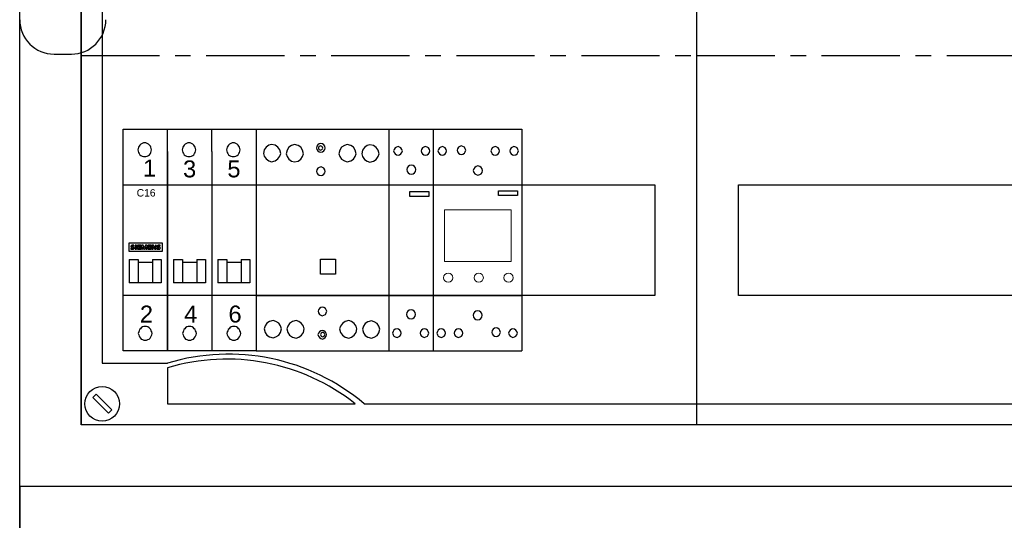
# Model space of a CAD drawing. Header units: millimetres. Extents: x 449515 to 838834, y -400723 to -307130.
# Tile 14 of 38: x 830834 to 834834, y -327268 to -325235. Entities that reach past the tile are written whole.
import ezdxf

# ---------------------------------------------------------------- set-up
doc = ezdxf.new("R2010")
doc.units = ezdxf.units.MM
doc.header["$LTSCALE"] = 25.4
doc.linetypes.add('CENTER', pattern=[2, 1.25, -0.25, 0.25, -0.25])
for name, color, linetype in [('!Siemens drzwi', 7, 'Continuous'), ('R4', 7, 'Continuous'), ('R5', 7, 'Continuous')]:
    doc.layers.add(name, color=color, linetype=linetype)
doc.layers.add('!Siemens Podklad_8GK_sikus', color=250, linetype='Continuous', lineweight=100)
doc.layers.add('_wytyczne_zmiany', color=6, linetype='Continuous', lineweight=13)
doc.styles.get("Standard").update_dxf_attribs({"font": 'arial.ttf'})

# ---------------------------------------------------------------- blocks, each defined once
blk = doc.blocks.new('skala')
for p, q in [((32.791, 130), (32.791, 140)), ((32.791, 140), (32.791, 130))]:
    blk.add_line(p, q)
blk = doc.blocks.new('D_A630_P_W1950-1800_S800-750_G210i')
at = {"layer": '!Siemens drzwi', "color": 0, "linetype": 'ByBlock', "lineweight": -2}
blk.add_line((1.4, 17.55, 4.5), (2.1, 17.55, 4.5), dxfattribs=at)
for centre, start, end in [((1.4, 18.95, 4.5), 180, 270), ((2.1, 18.95, 4.5), 270, 0)]:
    blk.add_arc(centre, 1.4, start, end, dxfattribs=at)
blk = doc.blocks.new('AD_A630_P_W1950-1800_S800-750_G210~1')
at = {"color": 0, "linetype": 'ByBlock', "lineweight": -2}
for p, q in [((0, 0), (0, 1950)), ((25, 1925), (25, 125)), ((775, 125), (25, 125)), ((0, 100), (300, 100)), ((250, 100), (550, 100))]:
    blk.add_line(p, q, dxfattribs=at)
at = {"layer": '!Siemens drzwi', "color": 0, "linetype": 'ByBlock', "lineweight": -2, "xscale": 10, "yscale": 10, "zscale": 10}
blk.add_blockref('D_A630_P_W1950-1800_S800-750_G210i', (0, 100), dxfattribs=at)
blk = doc.blocks.new('*U669')
at = {"color": 0}
for p, q in [((8.5, -25.63), (8.5, -425)), ((0, -300), (0, -150)), ((0, -450), (0, -300)), ((17, -397.5), (17, -352.5)), ((17, -352.5), (233, -352.5)), ((233, -352.5), (233, -397.5)), ((233, -352.5), (233, -397.5)), ((267, -397.5), (267, -352.5)), ((267, -352.5), (483, -352.5)), ((233, -397.5), (17, -397.5)), ((483, -397.5), (267, -397.5)), ((8.5, -425), (35, -425)), ((35, -426.91), (35, -441.5)), ((4.7, -438.99), (6.11, -437.58)), ((11.06, -445.36), (4.7, -438.99)), ((6.11, -437.58), (12.47, -443.94)), ((12.47, -443.94), (11.06, -445.36)), ((35, -441.5), (111.26, -441.5)), ((115, -441.5), (724.37, -441.5)), ((750, -450), (0, -450))]:
    blk.add_line(p, q, dxfattribs=at)
blk.add_circle((8.5, -441.5), 7, dxfattribs=at)
for centre, radius, start in [((59.78, -507.06), 85.72, 49.8903), ((59.2, -507.06), 83.72, 51.5438)]:
    blk.add_arc(centre, radius, start, 106.802, dxfattribs=at)
blk = doc.blocks.new('AD_8GK4853-8KK0~2')
at = {"layer": '!Siemens Podklad_8GK_sikus', "color": 0, "lineweight": -2}
for p, q in [((0, 0), (0, -1800)), ((250, 0), (250, -1800))]:
    blk.add_line(p, q, dxfattribs=at)
at = {"layer": '!Siemens Podklad_8GK_sikus', "color": 4, "linetype": 'CENTER', "lineweight": -2}
blk.add_line((0, -1650), (250, -1650), dxfattribs=at)
blk = doc.blocks.new('*U670')
at = {"layer": '!Siemens Podklad_8GK_sikus', "color": 0, "lineweight": -2}
blk.add_line((0, 0), (0, -1800), dxfattribs=at)
at = {"layer": '!Siemens Podklad_8GK_sikus', "color": 4, "linetype": 'CENTER', "lineweight": -2}
blk.add_line((0, -1650), (500, -1650), dxfattribs=at)
blk = doc.blocks.new('AD_SIEMENS_znaczeki')
at = {"color": 0}
for p, q in [((1755.293, 772.573), (1755.293, 771.993)), ((1757.763, 772.573), (1755.293, 772.573)), ((1755.501, 772.274), (1755.599, 772.234)), ((1755.652, 772.292), (1755.544, 772.343)), ((1755.675, 772.372), (1755.675, 772.422)), ((1755.773, 772.425), (1755.773, 772.143)), ((1755.864, 772.425), (1755.773, 772.425)), ((1755.864, 772.143), (1755.864, 772.425)), ((1755.939, 772.426), (1755.939, 772.141)), ((1756.18, 772.426), (1755.939, 772.426)), ((1756.03, 772.309), (1756.03, 772.379)), ((1756.03, 772.379), (1756.18, 772.379)), ((1756.159, 772.309), (1756.03, 772.309)), ((1756.03, 772.193), (1756.03, 772.266)), ((1756.03, 772.266), (1756.159, 772.266)), ((1756.159, 772.266), (1756.159, 772.309)), ((1756.18, 772.379), (1756.18, 772.426)), ((1756.235, 772.426), (1756.235, 772.141)), ((1756.347, 772.426), (1756.235, 772.426)), ((1756.299, 772.141), (1756.299, 772.321)), ((1756.299, 772.321), (1756.399, 772.141)), ((1756.444, 772.251), (1756.347, 772.426)), ((1756.53, 772.426), (1756.444, 772.251)), ((1756.458, 772.141), (1756.546, 772.321)), ((1756.637, 772.426), (1756.53, 772.426)), ((1756.546, 772.321), (1756.546, 772.141)), ((1756.637, 772.141), (1756.637, 772.426)), ((1756.712, 772.426), (1756.712, 772.141)), ((1756.953, 772.426), (1756.712, 772.426)), ((1756.803, 772.309), (1756.803, 772.379)), ((1756.803, 772.379), (1756.953, 772.379)), ((1756.932, 772.309), (1756.803, 772.309)), ((1756.803, 772.193), (1756.803, 772.266)), ((1756.803, 772.266), (1756.932, 772.266)), ((1756.932, 772.266), (1756.932, 772.309)), ((1756.953, 772.379), (1756.953, 772.426)), ((1757.008, 772.426), (1757.008, 772.141)), ((1757.11, 772.426), (1757.008, 772.426)), ((1757.072, 772.141), (1757.072, 772.326)), ((1757.072, 772.326), (1757.2, 772.141)), ((1757.238, 772.245), (1757.11, 772.426)), ((1757.238, 772.426), (1757.238, 772.245)), ((1757.303, 772.426), (1757.238, 772.426)), ((1757.303, 772.141), (1757.303, 772.426)), ((1757.407, 772.277), (1757.51, 772.227)), ((1757.563, 772.292), (1757.455, 772.343)), ((1757.585, 772.372), (1757.585, 772.422)), ((1757.763, 771.993), (1757.763, 772.573)), ((1755.293, 771.993), (1757.763, 771.993)), ((1755.45, 772.205), (1755.45, 772.149)), ((1755.773, 772.143), (1755.864, 772.143)), ((1755.939, 772.141), (1756.18, 772.141)), ((1756.18, 772.193), (1756.03, 772.193)), ((1756.18, 772.141), (1756.18, 772.193)), ((1756.235, 772.141), (1756.299, 772.141)), ((1756.399, 772.141), (1756.458, 772.141)), ((1756.546, 772.141), (1756.637, 772.141)), ((1756.712, 772.141), (1756.953, 772.141)), ((1756.953, 772.193), (1756.803, 772.193)), ((1756.953, 772.141), (1756.953, 772.193)), ((1757.008, 772.141), (1757.072, 772.141)), ((1757.2, 772.141), (1757.303, 772.141)), ((1757.361, 772.209), (1757.361, 772.149))]:
    blk.add_line(p, q, dxfattribs=at)
for centre, major_axis, start_param, end_param in [((1755.532, 772.346), (0.0852, 0), 2.06576, 3.66098), ((1755.542, 772.351), (-0.0968, 0), 0.519387, 1.135975), ((1755.576, 772.275), (-0.178, 0), -1.570796, -1.075832), ((1755.554, 772.36), (-0.0209, 0), -1.07402, 1.07402), ((1755.581, 772.316), (-0.0775, 0), 4.682533, 5.209165), ((1755.576, 772.023), (-0.465, 0), 4.499109, 4.712389), ((1755.572, 772.047), (0.383, 0), 1.298767, 1.54094), ((1755.609, 772.223), (0.0891, 0), -1.148117, 1.07402), ((1757.443, 772.346), (0.0852, 0), 2.06576, 3.66098), ((1757.453, 772.351), (-0.0968, 0), 0.519387, 1.07402), ((1757.487, 772.275), (-0.178, 0), -1.570796, -1.075832), ((1757.465, 772.36), (0.0209, 0), 2.067572, 4.215613), ((1757.491, 772.316), (-0.0775, 0), 4.682533, 5.209165), ((1757.487, 772.023), (-0.465, 0), 4.499109, 4.712389), ((1757.482, 772.047), (0.383, 0), 1.298767, 1.54094), ((1757.52, 772.223), (0.0891, 0), -1.148117, 1.07402), ((1755.562, 772.527), (0.383, 0), 4.4151, 4.655269), ((1755.557, 772.547), (0.465, 0), 4.480311, 4.786895), ((1755.547, 772.289), (0.112, 0), 4.655269, 5.197087), ((1755.579, 772.282), (0.163, 0), -1.49629, -1.148117), ((1755.589, 772.218), (-0.0209, 0), 2.055494, 4.227691), ((1757.486, 772.527), (0.383, 0), 4.378973, 4.682131), ((1757.468, 772.547), (-0.465, 0), 1.338719, 1.645302), ((1757.478, 772.289), (0.112, 0), 4.682131, 4.957102), ((1757.49, 772.282), (0.163, 0), -1.49629, -1.148117), ((1757.5, 772.211), (-0.0209, 0), 1.815509, 4.215613)]:
    blk.add_ellipse(centre, major_axis=major_axis, ratio=0.878278, start_param=start_param, end_param=end_param, dxfattribs=at)
blk = doc.blocks.new('AD_5SY_3p_C16')
at = {"color": 0}
for p, q in [((0, 67.5), (54, 67.5)), ((18, 58.5), (18, 67.5)), ((18, 58.5), (18, 67.5)), ((36, 58.5), (36, 67.5)), ((2.47, 14.65), (6.18, 14.65)), ((12, 14.65), (15.53, 14.65)), ((20.47, 14.65), (24.18, 14.65)), ((30, 14.65), (33.53, 14.65)), ((38.47, 14.65), (42.18, 14.65)), ((48, 14.65), (51.53, 14.65)), ((54, 0), (0, 0))]:
    blk.add_line(p, q, dxfattribs=at)
at = {"color": 0, "linetype": 'Continuous'}
for p, q in [((0, -22.5), (0, 67.5)), ((54, 67.5), (54, -22.5)), ((6.31, 60.17), (6.13, 59.64)), ((6.49, 60.69), (6.31, 60.17)), ((6.84, 61.05), (6.49, 60.69)), ((7.19, 61.4), (6.84, 61.05)), ((7.72, 61.75), (7.19, 61.4)), ((8.25, 61.93), (7.72, 61.75)), ((8.78, 61.93), (8.25, 61.93)), ((9.31, 61.93), (8.78, 61.93)), ((9.84, 61.75), (9.31, 61.93)), ((10.37, 61.4), (9.84, 61.75)), ((10.72, 61.05), (10.37, 61.4)), ((11.08, 60.69), (10.72, 61.05)), ((11.25, 60.17), (11.08, 60.69)), ((11.43, 59.64), (11.25, 60.17)), ((24.31, 60.17), (24.13, 59.64)), ((24.49, 60.69), (24.31, 60.17)), ((24.84, 61.05), (24.49, 60.69)), ((25.19, 61.4), (24.84, 61.05)), ((25.72, 61.75), (25.19, 61.4)), ((26.25, 61.93), (25.72, 61.75)), ((26.78, 61.93), (26.25, 61.93)), ((27.31, 61.93), (26.78, 61.93)), ((27.84, 61.75), (27.31, 61.93)), ((28.37, 61.4), (27.84, 61.75)), ((28.72, 61.05), (28.37, 61.4)), ((29.08, 60.69), (28.72, 61.05)), ((29.25, 60.17), (29.08, 60.69)), ((29.43, 59.64), (29.25, 60.17)), ((42.31, 60.17), (42.13, 59.64)), ((42.49, 60.69), (42.31, 60.17)), ((42.84, 61.05), (42.49, 60.69)), ((43.19, 61.4), (42.84, 61.05)), ((43.72, 61.75), (43.19, 61.4)), ((44.25, 61.93), (43.72, 61.75)), ((44.78, 61.93), (44.25, 61.93)), ((45.31, 61.93), (44.78, 61.93)), ((45.84, 61.75), (45.31, 61.93)), ((46.37, 61.4), (45.84, 61.75)), ((46.72, 61.05), (46.37, 61.4)), ((47.08, 60.69), (46.72, 61.05)), ((47.25, 60.17), (47.08, 60.69)), ((47.43, 59.64), (47.25, 60.17)), ((6.13, 59.64), (5.96, 59.11)), ((5.96, 59.11), (6.13, 58.58)), ((6.13, 58.58), (6.31, 58.05)), ((6.31, 58.05), (6.49, 57.69)), ((6.49, 57.69), (6.84, 57.17)), ((6.84, 57.17), (7.19, 56.81)), ((7.19, 56.81), (7.72, 56.64)), ((7.72, 56.64), (8.25, 56.46)), ((8.25, 56.46), (8.78, 56.46)), ((8.78, 56.46), (9.31, 56.46)), ((9.31, 56.46), (9.84, 56.64)), ((9.84, 56.64), (10.37, 56.81)), ((10.37, 56.81), (10.72, 57.17)), ((10.72, 57.17), (11.08, 57.69)), ((11.08, 57.69), (11.25, 58.05)), ((11.25, 58.05), (11.43, 58.58)), ((11.61, 59.11), (11.43, 59.64)), ((11.43, 58.58), (11.61, 59.11)), ((18, 58.5), (18, -22.5)), ((18, -22.5), (18, 58.5)), ((24.13, 59.64), (23.96, 59.11)), ((23.96, 59.11), (24.13, 58.58)), ((24.13, 58.58), (24.31, 58.05)), ((24.31, 58.05), (24.49, 57.69)), ((24.49, 57.69), (24.84, 57.17)), ((24.84, 57.17), (25.19, 56.81)), ((25.19, 56.81), (25.72, 56.64)), ((25.72, 56.64), (26.25, 56.46)), ((26.25, 56.46), (26.78, 56.46)), ((26.78, 56.46), (27.31, 56.46)), ((27.31, 56.46), (27.84, 56.64)), ((27.84, 56.64), (28.37, 56.81)), ((28.37, 56.81), (28.72, 57.17)), ((28.72, 57.17), (29.08, 57.69)), ((29.08, 57.69), (29.25, 58.05)), ((29.25, 58.05), (29.43, 58.58)), ((29.61, 59.11), (29.43, 59.64)), ((29.43, 58.58), (29.61, 59.11)), ((36, 58.5), (36, -22.5)), ((42.13, 59.64), (41.96, 59.11)), ((41.96, 59.11), (42.13, 58.58)), ((42.13, 58.58), (42.31, 58.05)), ((42.31, 58.05), (42.49, 57.69)), ((42.49, 57.69), (42.84, 57.17)), ((42.84, 57.17), (43.19, 56.81)), ((43.19, 56.81), (43.72, 56.64)), ((43.72, 56.64), (44.25, 56.46)), ((44.25, 56.46), (44.78, 56.46)), ((44.78, 56.46), (45.31, 56.46)), ((45.31, 56.46), (45.84, 56.64)), ((45.84, 56.64), (46.37, 56.81)), ((46.37, 56.81), (46.72, 57.17)), ((46.72, 57.17), (47.08, 57.69)), ((47.08, 57.69), (47.25, 58.05)), ((47.25, 58.05), (47.43, 58.58)), ((47.61, 59.11), (47.43, 59.64)), ((47.43, 58.58), (47.61, 59.11)), ((0, 45), (54, 45)), ((2.47, 14.65), (2.47, 5.12)), ((6.18, 14.65), (6.18, 5.12)), ((12, 13.41), (6.18, 13.41)), ((12, 14.65), (12, 5.12)), ((15.53, 14.65), (15.53, 5.12)), ((20.47, 14.65), (20.47, 5.12)), ((24.18, 14.65), (24.18, 5.12)), ((30, 13.41), (24.18, 13.41)), ((30, 14.65), (30, 5.12)), ((33.53, 14.65), (33.53, 5.12)), ((42.18, 14.65), (42.18, 5.12)), ((48, 13.41), (42.18, 13.41)), ((48, 14.65), (48, 5.12)), ((51.53, 14.65), (51.53, 5.12)), ((15.53, 5.12), (2.47, 5.12)), ((33.53, 5.12), (20.47, 5.12)), ((51.53, 5.12), (38.47, 5.12)), ((6.35, -14.74), (6.18, -15.44)), ((6.18, -15.44), (6.35, -15.97)), ((6.53, -14.38), (6.35, -14.74)), ((6.35, -15.97), (6.53, -16.5)), ((6.71, -13.85), (6.53, -14.38)), ((7.06, -13.5), (6.71, -13.85)), ((7.41, -13.15), (7.06, -13.5)), ((7.94, -12.79), (7.41, -13.15)), ((8.47, -12.62), (7.94, -12.79)), ((9, -12.62), (8.47, -12.62)), ((9.53, -12.62), (9, -12.62)), ((10.06, -12.79), (9.53, -12.62)), ((10.59, -13.15), (10.06, -12.79)), ((10.94, -13.5), (10.59, -13.15)), ((11.29, -13.85), (10.94, -13.5)), ((11.47, -14.38), (11.29, -13.85)), ((11.65, -14.74), (11.47, -14.38)), ((11.47, -16.5), (11.65, -15.97)), ((11.82, -15.44), (11.65, -14.74)), ((11.65, -15.97), (11.82, -15.44)), ((24.35, -14.74), (24.18, -15.44)), ((24.18, -15.44), (24.35, -15.97)), ((24.53, -14.38), (24.35, -14.74)), ((24.35, -15.97), (24.53, -16.5)), ((24.71, -13.85), (24.53, -14.38)), ((25.06, -13.5), (24.71, -13.85)), ((25.41, -13.15), (25.06, -13.5)), ((25.94, -12.79), (25.41, -13.15)), ((26.47, -12.62), (25.94, -12.79)), ((27, -12.62), (26.47, -12.62)), ((27.53, -12.62), (27, -12.62)), ((28.06, -12.79), (27.53, -12.62)), ((28.59, -13.15), (28.06, -12.79)), ((28.94, -13.5), (28.59, -13.15)), ((29.29, -13.85), (28.94, -13.5)), ((29.47, -14.38), (29.29, -13.85)), ((29.65, -14.74), (29.47, -14.38)), ((29.47, -16.5), (29.65, -15.97)), ((29.82, -15.44), (29.65, -14.74)), ((29.65, -15.97), (29.82, -15.44)), ((42.35, -14.74), (42.18, -15.44)), ((42.18, -15.44), (42.35, -15.97)), ((42.53, -14.38), (42.35, -14.74)), ((42.35, -15.97), (42.53, -16.5)), ((42.71, -13.85), (42.53, -14.38)), ((43.06, -13.5), (42.71, -13.85)), ((43.41, -13.15), (43.06, -13.5)), ((43.94, -12.79), (43.41, -13.15)), ((44.47, -12.62), (43.94, -12.79)), ((45, -12.62), (44.47, -12.62)), ((45.53, -12.62), (45, -12.62)), ((46.06, -12.79), (45.53, -12.62)), ((46.59, -13.15), (46.06, -12.79)), ((46.94, -13.5), (46.59, -13.15)), ((47.29, -13.85), (46.94, -13.5)), ((47.47, -14.38), (47.29, -13.85)), ((47.65, -14.74), (47.47, -14.38)), ((47.47, -16.5), (47.65, -15.97)), ((47.82, -15.44), (47.65, -14.74)), ((47.65, -15.97), (47.82, -15.44)), ((6.53, -16.5), (6.71, -16.85)), ((6.71, -16.85), (7.06, -17.38)), ((7.06, -17.38), (7.41, -17.74)), ((7.41, -17.74), (7.94, -17.91)), ((7.94, -17.91), (8.47, -18.09)), ((8.47, -18.09), (9, -18.09)), ((9, -18.09), (9.53, -18.09)), ((9.53, -18.09), (10.06, -17.91)), ((10.06, -17.91), (10.59, -17.74)), ((10.59, -17.74), (10.94, -17.38)), ((10.94, -17.38), (11.29, -16.85)), ((11.29, -16.85), (11.47, -16.5)), ((24.53, -16.5), (24.71, -16.85)), ((24.71, -16.85), (25.06, -17.38)), ((25.06, -17.38), (25.41, -17.74)), ((25.41, -17.74), (25.94, -17.91)), ((25.94, -17.91), (26.47, -18.09)), ((26.47, -18.09), (27, -18.09)), ((27, -18.09), (27.53, -18.09)), ((27.53, -18.09), (28.06, -17.91)), ((28.06, -17.91), (28.59, -17.74)), ((28.59, -17.74), (28.94, -17.38)), ((28.94, -17.38), (29.29, -16.85)), ((29.29, -16.85), (29.47, -16.5)), ((42.53, -16.5), (42.71, -16.85)), ((42.71, -16.85), (43.06, -17.38)), ((43.06, -17.38), (43.41, -17.74)), ((43.41, -17.74), (43.94, -17.91)), ((43.94, -17.91), (44.47, -18.09)), ((44.47, -18.09), (45, -18.09)), ((45, -18.09), (45.53, -18.09)), ((45.53, -18.09), (46.06, -17.91)), ((46.06, -17.91), (46.59, -17.74)), ((46.59, -17.74), (46.94, -17.38)), ((46.94, -17.38), (47.29, -16.85)), ((47.29, -16.85), (47.47, -16.5)), ((54, -22.5), (0, -22.5))]:
    blk.add_line(p, q, dxfattribs=at)
blk.add_line((38.47, 14.65), (38.47, 5.12))
at = {"xscale": 5.56818025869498, "yscale": 5.56818025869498, "zscale": 5.56818025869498}
blk.add_blockref('AD_SIEMENS_znaczeki', (-9771.51, -4280.62), dxfattribs=at)
at = {"color": 0}
for s, p in [('1', (8.05, 48.31)), ('3', (24.36, 47.97)), ('5', (42.36, 47.97)), ('2', (6.82, -10.98)), ('6', (42.82, -10.98)), ('4', (24.82, -10.98))]:
    blk.add_text(s, height=6.88, dxfattribs=at).set_placement(p)
at = {"color": 0, "linetype": 'ByBlock', "lineweight": -2, "insert": (5.51, 43.19), "char_height": 3, "width": 9.115, "attachment_point": 1}
blk.add_mtext('{\\C256;C16}', dxfattribs=at)
blk = doc.blocks.new('AD_5TT584-0')
at = {"color": 0, "linetype": 'Continuous'}
for p, q in [((0, 67.5), (0, -22.5)), ((0, 67.5), (54, 67.5)), ((4.1, 60.26), (3.36, 59.15)), ((5.21, 61), (4.1, 60.26)), ((6.33, 61.37), (5.21, 61)), ((7.81, 61), (6.33, 61.37)), ((8.93, 60.26), (7.81, 61)), ((9.67, 59.15), (8.93, 60.26)), ((13.37, 60.18), (12.63, 59.07)), ((14.48, 60.92), (13.37, 60.18)), ((15.59, 61.29), (14.48, 60.92)), ((17.08, 60.92), (15.59, 61.29)), ((18.19, 60.18), (17.08, 60.92)), ((18.94, 59.07), (18.19, 60.18)), ((24.77, 60.59), (24.59, 59.85)), ((25.14, 61.15), (24.77, 60.59)), ((25.7, 61.52), (25.14, 61.15)), ((25.42, 60.22), (25.33, 59.85)), ((25.61, 60.5), (25.42, 60.22)), ((25.89, 60.68), (25.61, 60.5)), ((26.26, 61.7), (25.7, 61.52)), ((26.26, 60.78), (25.89, 60.68)), ((27, 61.52), (26.26, 61.7)), ((26.54, 60.68), (26.26, 60.78)), ((26.81, 60.5), (26.54, 60.68)), ((27, 60.22), (26.81, 60.5)), ((27.56, 61.15), (27, 61.52)), ((27.09, 59.85), (27, 60.22)), ((27.93, 60.59), (27.56, 61.15)), ((28.11, 59.85), (27.93, 60.59)), ((34.79, 60.19), (34.05, 59.08)), ((35.9, 60.93), (34.79, 60.19)), ((37.01, 61.3), (35.9, 60.93)), ((38.5, 60.93), (37.01, 61.3)), ((39.61, 60.19), (38.5, 60.93)), ((40.35, 59.08), (39.61, 60.19)), ((44.05, 60.11), (43.31, 59)), ((45.17, 60.85), (44.05, 60.11)), ((46.28, 61.22), (45.17, 60.85)), ((47.77, 60.85), (46.28, 61.22)), ((48.88, 60.11), (47.77, 60.85)), ((49.62, 59), (48.88, 60.11)), ((3.36, 59.15), (2.99, 57.66)), ((2.99, 57.66), (3.36, 56.55)), ((3.36, 56.55), (4.1, 55.44)), ((8.93, 55.44), (9.67, 56.55)), ((10.04, 57.66), (9.67, 59.15)), ((9.67, 56.55), (10.04, 57.66)), ((12.63, 59.07), (12.25, 57.58)), ((12.25, 57.58), (12.63, 56.47)), ((12.63, 56.47), (13.37, 55.36)), ((18.19, 55.36), (18.94, 56.47)), ((19.31, 57.58), (18.94, 59.07)), ((18.94, 56.47), (19.31, 57.58)), ((24.59, 59.85), (24.77, 59.29)), ((24.77, 59.29), (25.14, 58.74)), ((25.14, 58.74), (25.7, 58.36)), ((25.33, 59.85), (25.42, 59.57)), ((25.42, 59.57), (25.61, 59.29)), ((25.61, 59.29), (25.89, 59.11)), ((25.7, 58.36), (26.26, 58.18)), ((25.89, 59.11), (26.26, 59.01)), ((26.26, 59.01), (26.54, 59.11)), ((26.26, 58.18), (27, 58.36)), ((26.54, 59.11), (26.81, 59.29)), ((26.81, 59.29), (27, 59.57)), ((27, 59.57), (27.09, 59.85)), ((27, 58.36), (27.56, 58.74)), ((27.56, 58.74), (27.93, 59.29)), ((27.93, 59.29), (28.11, 59.85)), ((34.05, 59.08), (33.67, 57.59)), ((33.67, 57.59), (34.05, 56.48)), ((34.05, 56.48), (34.79, 55.37)), ((39.61, 55.37), (40.35, 56.48)), ((40.73, 57.59), (40.35, 59.08)), ((40.35, 56.48), (40.73, 57.59)), ((43.31, 59), (42.94, 57.51)), ((42.94, 57.51), (43.31, 56.4)), ((43.31, 56.4), (44.05, 55.29)), ((48.88, 55.29), (49.62, 56.4)), ((49.99, 57.51), (49.62, 59)), ((49.62, 56.4), (49.99, 57.51)), ((4.1, 55.44), (5.21, 54.69)), ((5.21, 54.69), (6.33, 54.32)), ((6.33, 54.32), (7.81, 54.69)), ((7.81, 54.69), (8.93, 55.44)), ((13.37, 55.36), (14.48, 54.61)), ((14.48, 54.61), (15.59, 54.24)), ((15.59, 54.24), (17.08, 54.61)), ((17.08, 54.61), (18.19, 55.36)), ((25.67, 52.01), (25.12, 51.64)), ((26.42, 52.2), (25.67, 52.01)), ((26.97, 52.01), (26.42, 52.2)), ((27.53, 51.64), (26.97, 52.01)), ((34.79, 55.37), (35.9, 54.62)), ((35.9, 54.62), (37.01, 54.25)), ((37.01, 54.25), (38.5, 54.62)), ((38.5, 54.62), (39.61, 55.37)), ((44.05, 55.29), (45.17, 54.54)), ((45.17, 54.54), (46.28, 54.17)), ((46.28, 54.17), (47.77, 54.54)), ((47.77, 54.54), (48.88, 55.29)), ((24.75, 51.08), (24.56, 50.34)), ((24.56, 50.34), (24.75, 49.78)), ((25.12, 51.64), (24.75, 51.08)), ((24.75, 49.78), (25.12, 49.23)), ((25.12, 49.23), (25.67, 48.86)), ((25.67, 48.86), (26.42, 48.67)), ((26.42, 48.67), (26.97, 48.86)), ((26.97, 48.86), (27.53, 49.23)), ((27.9, 51.08), (27.53, 51.64)), ((27.53, 49.23), (27.9, 49.78)), ((28.09, 50.34), (27.9, 51.08)), ((27.9, 49.78), (28.09, 50.34)), ((0, 45), (54, 45)), ((0, 0), (54, 0)), ((25.38, -5.8), (25.2, -6.36)), ((25.2, -6.36), (25.38, -7.1)), ((25.75, -5.24), (25.38, -5.8)), ((25.38, -7.1), (25.75, -7.66)), ((26.31, -4.87), (25.75, -5.24)), ((25.75, -7.66), (26.31, -8.03)), ((26.87, -4.69), (26.31, -4.87)), ((27.61, -4.87), (26.87, -4.69)), ((28.17, -5.24), (27.61, -4.87)), ((27.61, -8.03), (28.17, -7.66)), ((28.54, -5.8), (28.17, -5.24)), ((28.17, -7.66), (28.54, -7.1)), ((28.72, -6.36), (28.54, -5.8)), ((28.54, -7.1), (28.72, -6.36)), ((4.4, -11.26), (3.66, -12.38)), ((5.52, -10.52), (4.4, -11.26)), ((7, -10.15), (5.52, -10.52)), ((8.12, -10.52), (7, -10.15)), ((9.23, -11.26), (8.12, -10.52)), ((9.97, -12.38), (9.23, -11.26)), ((13.67, -11.34), (12.93, -12.46)), ((14.78, -10.6), (13.67, -11.34)), ((16.27, -10.23), (14.78, -10.6)), ((17.38, -10.6), (16.27, -10.23)), ((18.5, -11.34), (17.38, -10.6)), ((19.24, -12.46), (18.5, -11.34)), ((26.31, -8.03), (26.87, -8.21)), ((26.87, -8.21), (27.61, -8.03)), ((35.09, -11.33), (34.35, -12.45)), ((36.2, -10.59), (35.09, -11.33)), ((37.69, -10.22), (36.2, -10.59)), ((38.8, -10.59), (37.69, -10.22)), ((39.92, -11.33), (38.8, -10.59)), ((40.66, -12.45), (39.92, -11.33)), ((44.36, -11.41), (43.62, -12.53)), ((45.47, -10.67), (44.36, -11.41)), ((46.96, -10.3), (45.47, -10.67)), ((48.07, -10.67), (46.96, -10.3)), ((49.18, -11.41), (48.07, -10.67)), ((49.92, -12.53), (49.18, -11.41)), ((3.66, -12.38), (3.29, -13.49)), ((3.29, -13.49), (3.66, -14.97)), ((3.66, -14.97), (4.4, -16.09)), ((9.23, -16.09), (9.97, -14.97)), ((10.34, -13.49), (9.97, -12.38)), ((9.97, -14.97), (10.34, -13.49)), ((12.93, -12.46), (12.56, -13.57)), ((12.56, -13.57), (12.93, -15.05)), ((12.93, -15.05), (13.67, -16.17)), ((18.5, -16.17), (19.24, -15.05)), ((19.61, -13.57), (19.24, -12.46)), ((19.24, -15.05), (19.61, -13.57)), ((25.36, -15.27), (25.17, -15.83)), ((25.17, -15.83), (25.36, -16.57)), ((25.73, -14.71), (25.36, -15.27)), ((26.28, -14.34), (25.73, -14.71)), ((26.28, -15.55), (26.19, -15.83)), ((26.19, -15.83), (26.28, -16.2)), ((27.03, -14.16), (26.28, -14.34)), ((26.47, -15.27), (26.28, -15.55)), ((26.75, -15.08), (26.47, -15.27)), ((27.03, -14.99), (26.75, -15.08)), ((27.58, -14.34), (27.03, -14.16)), ((27.4, -15.08), (27.03, -14.99)), ((27.68, -15.27), (27.4, -15.08)), ((28.14, -14.71), (27.58, -14.34)), ((27.86, -15.55), (27.68, -15.27)), ((27.95, -15.83), (27.86, -15.55)), ((27.86, -16.2), (27.95, -15.83)), ((28.51, -15.27), (28.14, -14.71)), ((28.7, -15.83), (28.51, -15.27)), ((28.51, -16.57), (28.7, -15.83)), ((34.35, -12.45), (33.98, -13.56)), ((33.98, -13.56), (34.35, -15.04)), ((34.35, -15.04), (35.09, -16.16)), ((39.92, -16.16), (40.66, -15.04)), ((41.03, -13.56), (40.66, -12.45)), ((40.66, -15.04), (41.03, -13.56)), ((43.62, -12.53), (43.24, -13.64)), ((43.24, -13.64), (43.62, -15.12)), ((43.62, -15.12), (44.36, -16.24)), ((49.18, -16.24), (49.92, -15.12)), ((50.3, -13.64), (49.92, -12.53)), ((49.92, -15.12), (50.3, -13.64)), ((4.4, -16.09), (5.52, -16.83)), ((5.52, -16.83), (7, -17.2)), ((7, -17.2), (8.12, -16.83)), ((8.12, -16.83), (9.23, -16.09)), ((13.67, -16.17), (14.78, -16.91)), ((14.78, -16.91), (16.27, -17.28)), ((16.27, -17.28), (17.38, -16.91)), ((17.38, -16.91), (18.5, -16.17)), ((25.36, -16.57), (25.73, -17.12)), ((25.73, -17.12), (26.28, -17.5)), ((26.28, -16.2), (26.47, -16.47)), ((26.28, -17.5), (27.03, -17.68)), ((26.47, -16.47), (26.75, -16.66)), ((26.75, -16.66), (27.03, -16.75)), ((27.03, -16.75), (27.4, -16.66)), ((27.03, -17.68), (27.58, -17.5)), ((27.4, -16.66), (27.68, -16.47)), ((27.58, -17.5), (28.14, -17.12)), ((27.68, -16.47), (27.86, -16.2)), ((28.14, -17.12), (28.51, -16.57)), ((35.09, -16.16), (36.2, -16.9)), ((36.2, -16.9), (37.69, -17.27)), ((37.69, -17.27), (38.8, -16.9)), ((38.8, -16.9), (39.92, -16.16)), ((44.36, -16.24), (45.47, -16.98)), ((45.47, -16.98), (46.96, -17.35)), ((46.96, -17.35), (48.07, -16.98)), ((48.07, -16.98), (49.18, -16.24)), ((0, -22.5), (54, -22.5))]:
    blk.add_line(p, q, dxfattribs=at)
at = {"color": 0}
for p, q in [((54, 67.5), (54, -22.5)), ((26.21, 8.69), (26.21, 14.74)), ((26.21, 14.74), (32.26, 14.74)), ((32.26, 14.74), (32.26, 8.69)), ((32.26, 8.69), (26.21, 8.69))]:
    blk.add_line(p, q, dxfattribs=at)
blk = doc.blocks.new('AD_5TT580-0(2)')
at = {"color": 0, "linetype": 'Continuous'}
for p, q in [((0, 67.5), (0, -22.5)), ((0, 67.5), (18, 67.5)), ((18, 67.5), (18, -22.5)), ((18, 67.5), (18, -22.5)), ((3.03, 60.27), (2.48, 59.9)), ((3.78, 60.45), (3.03, 60.27)), ((4.33, 60.27), (3.78, 60.45)), ((4.89, 59.9), (4.33, 60.27)), ((14.2, 60.27), (13.64, 59.9)), ((14.75, 60.45), (14.2, 60.27)), ((15.49, 60.27), (14.75, 60.45)), ((16.05, 59.9), (15.49, 60.27)), ((2.11, 59.34), (1.92, 58.78)), ((1.92, 58.78), (2.11, 58.04)), ((2.48, 59.9), (2.11, 59.34)), ((2.11, 58.04), (2.48, 57.48)), ((2.48, 57.48), (3.03, 57.11)), ((3.03, 57.11), (3.78, 56.93)), ((3.78, 56.93), (4.33, 57.11)), ((4.33, 57.11), (4.89, 57.48)), ((5.26, 59.34), (4.89, 59.9)), ((4.89, 57.48), (5.26, 58.04)), ((5.45, 58.78), (5.26, 59.34)), ((5.26, 58.04), (5.45, 58.78)), ((13.27, 59.34), (13.08, 58.78)), ((13.08, 58.78), (13.27, 58.04)), ((13.64, 59.9), (13.27, 59.34)), ((13.27, 58.04), (13.64, 57.48)), ((13.64, 57.48), (14.2, 57.11)), ((14.2, 57.11), (14.75, 56.93)), ((14.75, 56.93), (15.49, 57.11)), ((15.49, 57.11), (16.05, 57.48)), ((16.42, 59.34), (16.05, 59.9)), ((16.05, 57.48), (16.42, 58.04)), ((16.61, 58.78), (16.42, 59.34)), ((16.42, 58.04), (16.61, 58.78)), ((7.79, 52.39), (7.42, 51.84)), ((8.35, 52.77), (7.79, 52.39)), ((9.09, 52.95), (8.35, 52.77)), ((9.83, 52.77), (9.09, 52.95)), ((10.39, 52.39), (9.83, 52.77)), ((10.76, 51.84), (10.39, 52.39)), ((7.42, 51.84), (7.23, 51.1)), ((7.23, 51.1), (7.42, 50.35)), ((7.42, 50.35), (7.79, 49.8)), ((7.79, 49.8), (8.35, 49.43)), ((8.35, 49.43), (9.09, 49.24)), ((9.09, 49.24), (9.83, 49.43)), ((9.83, 49.43), (10.39, 49.8)), ((10.39, 49.8), (10.76, 50.35)), ((10.95, 51.1), (10.76, 51.84)), ((10.76, 50.35), (10.95, 51.1)), ((0, 45), (18, 45)), ((0, 0), (18, 0)), ((7.33, -6.95), (7.14, -7.69)), ((7.14, -7.69), (7.33, -8.43)), ((7.7, -6.39), (7.33, -6.95)), ((8.26, -6.02), (7.7, -6.39)), ((9, -5.83), (8.26, -6.02)), ((9.74, -6.02), (9, -5.83)), ((10.3, -6.39), (9.74, -6.02)), ((10.67, -6.95), (10.3, -6.39)), ((10.86, -7.69), (10.67, -6.95)), ((10.67, -8.43), (10.86, -7.69)), ((7.33, -8.43), (7.7, -8.99)), ((7.7, -8.99), (8.26, -9.36)), ((8.26, -9.36), (9, -9.54)), ((9, -9.54), (9.74, -9.36)), ((9.74, -9.36), (10.3, -8.99)), ((10.3, -8.99), (10.67, -8.43)), ((1.67, -14.63), (1.48, -15.37)), ((1.48, -15.37), (1.67, -15.93)), ((2.04, -14.08), (1.67, -14.63)), ((1.67, -15.93), (2.04, -16.49)), ((2.59, -13.7), (2.04, -14.08)), ((3.34, -13.52), (2.59, -13.7)), ((3.89, -13.7), (3.34, -13.52)), ((4.45, -14.08), (3.89, -13.7)), ((4.82, -14.63), (4.45, -14.08)), ((4.45, -16.49), (4.82, -15.93)), ((5.01, -15.37), (4.82, -14.63)), ((4.82, -15.93), (5.01, -15.37)), ((12.83, -14.63), (12.64, -15.37)), ((12.64, -15.37), (12.83, -15.93)), ((13.2, -14.08), (12.83, -14.63)), ((12.83, -15.93), (13.2, -16.49)), ((13.76, -13.7), (13.2, -14.08)), ((14.31, -13.52), (13.76, -13.7)), ((15.06, -13.7), (14.31, -13.52)), ((15.61, -14.08), (15.06, -13.7)), ((15.98, -14.63), (15.61, -14.08)), ((15.61, -16.49), (15.98, -15.93)), ((16.17, -15.37), (15.98, -14.63)), ((15.98, -15.93), (16.17, -15.37)), ((2.04, -16.49), (2.59, -16.86)), ((2.59, -16.86), (3.34, -17.04)), ((3.34, -17.04), (3.89, -16.86)), ((3.89, -16.86), (4.45, -16.49)), ((13.2, -16.49), (13.76, -16.86)), ((13.76, -16.86), (14.31, -17.04)), ((14.31, -17.04), (15.06, -16.86)), ((15.06, -16.86), (15.61, -16.49)), ((0, -22.5), (18, -22.5))]:
    blk.add_line(p, q, dxfattribs=at)
at = {"color": 0}
for p, q in [((8.54, 40.26), (8.54, 42.2)), ((8.54, 42.2), (16.27, 42.2)), ((16.27, 40.26), (8.54, 40.26)), ((16.27, 42.2), (16.27, 40.26))]:
    blk.add_line(p, q, dxfattribs=at)
blk = doc.blocks.new('AD_5TT5820-0~1')
at = {"color": 0, "linetype": 'Continuous'}
for p, q in [((0, 67.5), (36, 67.5)), ((0, 67.5), (0, -22.5)), ((36, 67.5), (36, -22.5)), ((36, 67.5), (36, -22.5)), ((3.03, 60.27), (2.48, 59.9)), ((3.78, 60.45), (3.03, 60.27)), ((4.33, 60.27), (3.78, 60.45)), ((4.89, 59.9), (4.33, 60.27)), ((10.23, 60.17), (9.86, 59.62)), ((10.78, 60.54), (10.23, 60.17)), ((11.34, 60.73), (10.78, 60.54)), ((12.08, 60.54), (11.34, 60.73)), ((12.64, 60.17), (12.08, 60.54)), ((13.01, 59.62), (12.64, 60.17)), ((24.54, 60.27), (23.98, 59.9)), ((25.28, 60.45), (24.54, 60.27)), ((25.84, 60.27), (25.28, 60.45)), ((26.39, 59.9), (25.84, 60.27)), ((32.2, 60.27), (31.64, 59.9)), ((32.75, 60.45), (32.2, 60.27)), ((33.49, 60.27), (32.75, 60.45)), ((34.05, 59.9), (33.49, 60.27)), ((2.11, 59.34), (1.92, 58.78)), ((1.92, 58.78), (2.11, 58.04)), ((2.48, 59.9), (2.11, 59.34)), ((2.11, 58.04), (2.48, 57.48)), ((2.48, 57.48), (3.03, 57.11)), ((3.03, 57.11), (3.78, 56.93)), ((3.78, 56.93), (4.33, 57.11)), ((4.33, 57.11), (4.89, 57.48)), ((5.26, 59.34), (4.89, 59.9)), ((4.89, 57.48), (5.26, 58.04)), ((5.45, 58.78), (5.26, 59.34)), ((5.26, 58.04), (5.45, 58.78)), ((9.86, 59.62), (9.67, 59.06)), ((9.67, 59.06), (9.86, 58.32)), ((9.86, 58.32), (10.23, 57.76)), ((10.23, 57.76), (10.78, 57.39)), ((10.78, 57.39), (11.34, 57.2)), ((11.34, 57.2), (12.08, 57.39)), ((12.08, 57.39), (12.64, 57.76)), ((12.64, 57.76), (13.01, 58.32)), ((13.2, 59.06), (13.01, 59.62)), ((13.01, 58.32), (13.2, 59.06)), ((23.61, 59.34), (23.42, 58.78)), ((23.42, 58.78), (23.61, 58.04)), ((23.98, 59.9), (23.61, 59.34)), ((23.61, 58.04), (23.98, 57.48)), ((23.98, 57.48), (24.54, 57.11)), ((24.54, 57.11), (25.28, 56.93)), ((25.28, 56.93), (25.84, 57.11)), ((25.84, 57.11), (26.39, 57.48)), ((26.76, 59.34), (26.39, 59.9)), ((26.39, 57.48), (26.76, 58.04)), ((26.95, 58.78), (26.76, 59.34)), ((26.76, 58.04), (26.95, 58.78)), ((31.27, 59.34), (31.08, 58.78)), ((31.08, 58.78), (31.27, 58.04)), ((31.64, 59.9), (31.27, 59.34)), ((31.27, 58.04), (31.64, 57.48)), ((31.64, 57.48), (32.2, 57.11)), ((32.2, 57.11), (32.75, 56.93)), ((32.75, 56.93), (33.49, 57.11)), ((33.49, 57.11), (34.05, 57.48)), ((34.42, 59.34), (34.05, 59.9)), ((34.05, 57.48), (34.42, 58.04)), ((34.61, 58.78), (34.42, 59.34)), ((34.42, 58.04), (34.61, 58.78)), ((16.85, 52.04), (16.48, 51.49)), ((17.4, 52.41), (16.85, 52.04)), ((18.15, 52.6), (17.4, 52.41)), ((18.89, 52.41), (18.15, 52.6)), ((19.45, 52.04), (18.89, 52.41)), ((19.82, 51.49), (19.45, 52.04)), ((16.48, 51.49), (16.29, 50.74)), ((16.29, 50.74), (16.48, 50)), ((16.48, 50), (16.85, 49.44)), ((16.85, 49.44), (17.4, 49.07)), ((17.4, 49.07), (18.15, 48.89)), ((18.15, 48.89), (18.89, 49.07)), ((18.89, 49.07), (19.45, 49.44)), ((19.45, 49.44), (19.82, 50)), ((20, 50.74), (19.82, 51.49)), ((19.82, 50), (20, 50.74)), ((0, 45), (36, 45)), ((0, 0), (36, 0)), ((16.39, -7.3), (16.2, -8.04)), ((16.76, -6.74), (16.39, -7.3)), ((17.31, -6.37), (16.76, -6.74)), ((18.06, -6.18), (17.31, -6.37)), ((18.8, -6.37), (18.06, -6.18)), ((19.36, -6.74), (18.8, -6.37)), ((19.73, -7.3), (19.36, -6.74)), ((19.91, -8.04), (19.73, -7.3)), ((16.2, -8.04), (16.39, -8.78)), ((16.39, -8.78), (16.76, -9.34)), ((16.76, -9.34), (17.31, -9.71)), ((17.31, -9.71), (18.06, -9.9)), ((18.06, -9.9), (18.8, -9.71)), ((18.8, -9.71), (19.36, -9.34)), ((19.36, -9.34), (19.73, -8.78)), ((19.73, -8.78), (19.91, -8.04)), ((1.67, -14.63), (1.48, -15.37)), ((1.48, -15.37), (1.67, -15.93)), ((2.04, -14.08), (1.67, -14.63)), ((1.67, -15.93), (2.04, -16.49)), ((2.59, -13.7), (2.04, -14.08)), ((3.34, -13.52), (2.59, -13.7)), ((3.89, -13.7), (3.34, -13.52)), ((4.45, -14.08), (3.89, -13.7)), ((4.82, -14.63), (4.45, -14.08)), ((4.45, -16.49), (4.82, -15.93)), ((5.01, -15.37), (4.82, -14.63)), ((4.82, -15.93), (5.01, -15.37)), ((8.7, -14.63), (8.52, -15.37)), ((8.52, -15.37), (8.7, -15.93)), ((9.07, -14.08), (8.7, -14.63)), ((8.7, -15.93), (9.07, -16.49)), ((9.63, -13.7), (9.07, -14.08)), ((10.19, -13.52), (9.63, -13.7)), ((10.93, -13.7), (10.19, -13.52)), ((11.49, -14.08), (10.93, -13.7)), ((11.86, -14.63), (11.49, -14.08)), ((11.49, -16.49), (11.86, -15.93)), ((12.04, -15.37), (11.86, -14.63)), ((11.86, -15.93), (12.04, -15.37)), ((23.95, -14.26), (23.76, -15)), ((23.76, -15), (23.95, -15.56)), ((24.32, -13.7), (23.95, -14.26)), ((23.95, -15.56), (24.32, -16.12)), ((24.87, -13.33), (24.32, -13.7)), ((25.62, -13.15), (24.87, -13.33)), ((26.17, -13.33), (25.62, -13.15)), ((26.73, -13.7), (26.17, -13.33)), ((27.1, -14.26), (26.73, -13.7)), ((26.73, -16.12), (27.1, -15.56)), ((27.29, -15), (27.1, -14.26)), ((27.1, -15.56), (27.29, -15)), ((30.83, -14.63), (30.64, -15.37)), ((30.64, -15.37), (30.83, -15.93)), ((31.2, -14.08), (30.83, -14.63)), ((30.83, -15.93), (31.2, -16.49)), ((31.76, -13.7), (31.2, -14.08)), ((32.31, -13.52), (31.76, -13.7)), ((33.06, -13.7), (32.31, -13.52)), ((33.61, -14.08), (33.06, -13.7)), ((33.98, -14.63), (33.61, -14.08)), ((33.61, -16.49), (33.98, -15.93)), ((34.17, -15.37), (33.98, -14.63)), ((33.98, -15.93), (34.17, -15.37)), ((2.04, -16.49), (2.59, -16.86)), ((2.59, -16.86), (3.34, -17.04)), ((3.34, -17.04), (3.89, -16.86)), ((3.89, -16.86), (4.45, -16.49)), ((9.07, -16.49), (9.63, -16.86)), ((9.63, -16.86), (10.19, -17.04)), ((10.19, -17.04), (10.93, -16.86)), ((10.93, -16.86), (11.49, -16.49)), ((24.32, -16.12), (24.87, -16.49)), ((24.87, -16.49), (25.62, -16.67)), ((25.62, -16.67), (26.17, -16.49)), ((26.17, -16.49), (26.73, -16.12)), ((31.2, -16.49), (31.76, -16.86)), ((31.76, -16.86), (32.31, -17.04)), ((32.31, -17.04), (33.06, -16.86)), ((33.06, -16.86), (33.61, -16.49)), ((0, -22.5), (36, -22.5))]:
    blk.add_line(p, q, dxfattribs=at)
at = {"color": 0}
for p, q in [((26.54, 40.58), (26.54, 42.52)), ((26.54, 42.52), (34.27, 42.52)), ((34.27, 40.58), (26.54, 40.58)), ((34.27, 42.52), (34.27, 40.58))]:
    blk.add_line(p, q, dxfattribs=at)

msp = doc.modelspace()

# ---------------------------------------------------------------- linework, layer by layer
at = {"layer": '_wytyczne_zmiany', "color": 7}
msp.add_lwpolyline([(832560.1427, -326006.6484), (832830.1534, -326006.6484), (832830.1534, -326217.6762), (832560.1427, -326217.6762)], close=True, dxfattribs=at)
for centre in [(832574.7246, -326282.8851), (832698.6297, -326282.8851), (832819.9748, -326282.8851)]:
    msp.add_circle(centre, 18.8418, dxfattribs=at)

# ---------------------------------------------------------------- block references
at = {"xscale": 100, "yscale": 100, "zscale": 100}
msp.add_blockref('skala', (827554.6889, -341130.1288, -200), dxfattribs=at)
at = {"layer": 'R4', "xscale": 10, "yscale": 10, "zscale": 10}
for name, p in [('AD_5SY_3p_C16', (831253.8195, -326355.1288, -200)), ('AD_5TT584-0', (831793.8195, -326355.1288, -200)), ('AD_5TT580-0(2)', (832333.8184, -326355.1288, -200))]:
    msp.add_blockref(name, p, dxfattribs=at)
at = {"layer": 'R5', "xscale": 10, "yscale": 10, "zscale": 10}
for name, p in [('AD_A630_P_W1950-1800_S800-750_G210~1', (830833.8195, -328130.1288, -200)), ('AD_8GK4853-8KK0~2', (831083.8195, -308880.1288, -200)), ('*U670', (833583.8195, -308880.1288, -200)), ('*U669', (831083.8195, -322380.1288, -200)), ('AD_5TT5820-0~1', (832513.8181, -326355.1288, -600))]:
    msp.add_blockref(name, p, dxfattribs=at)

doc.saveas('drawing.dxf')
